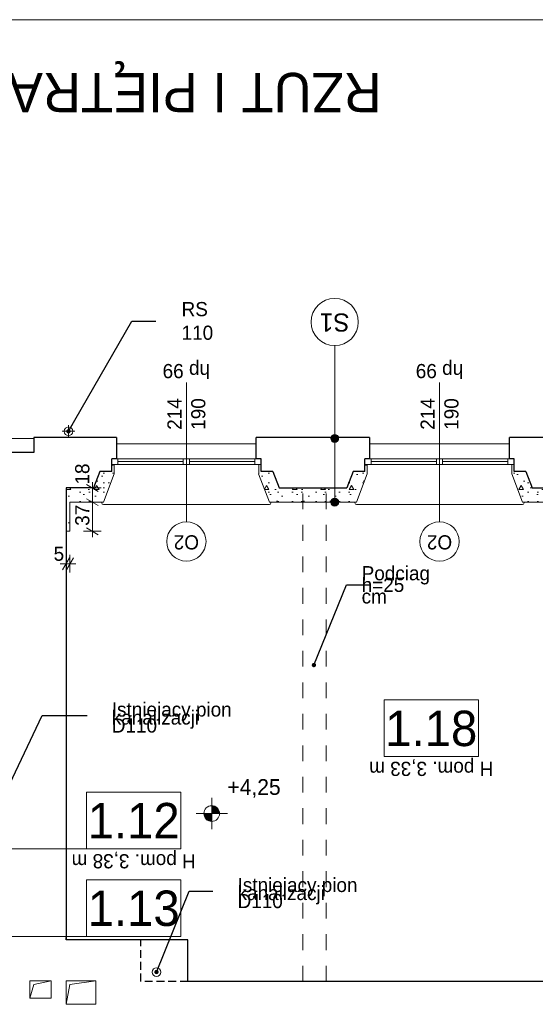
# Model space of a CAD drawing. Extents: x -145259 to -66341, y -2316 to 227384.
# Tile 65 of 141: x -88069 to -81510, y 94474 to 106984. Entities that reach past the tile are written whole.
import ezdxf

# ---------------------------------------------------------------- set-up
doc = ezdxf.new("R2010")
doc.units = 0
doc.header["$MEASUREMENT"] = 0
doc.linetypes.add('Krawędzie ukryte', pattern=[150, 100, -50])
doc.linetypes.add('Przerywana', pattern=[400, 200, -200])
for name, color, linetype in [('Arch ocieplenie', 7, 'Continuous'), ('Arch opisy', 7, 'Continuous'), ('Arch wymiary', 7, 'Continuous'), ('INWENT RZĘDNE', 7, 'Continuous')]:
    doc.layers.add(name, color=color, linetype=linetype)
for name, color, linetype, lineweight in [('Arch ocieplenie_Nr_Pióra__21', 7, 'Continuous', 13), ('Arch opisy okien_Nr_Pióra__21', 7, 'Continuous', 13), ('Arch opisy_Nr_Pióra__1', 7, 'Continuous', 25), ('Arch opisy_Nr_Pióra__21', 7, 'Continuous', 13), ('ARCH TABELA_Nr_Pióra__21', 7, 'Continuous', 13), ('Arch wymiary_Nr_Pióra__21', 7, 'Continuous', 13), ('Arch wymiary_Nr_Pióra__5', 7, 'Continuous', 13), ('Inwent kominy_Nr_Pióra__21', 7, 'Continuous', 13), ('INWENT ODWODNIENIE_Nr_Pióra__21', 7, 'Continuous', 13), ('INWENT OPISY_Nr_Pióra__21', 7, 'Continuous', 13), ('INWENT RZĘDNE_Nr_Pióra__21', 7, 'Continuous', 13), ('INWENT STROPY_Nr_Pióra__21', 7, 'Continuous', 13), ('INWENT. OKNA_Nr_Pióra__21', 7, 'Continuous', 13), ('INWENT.ŚCIANY_Nr_Pióra__1', 7, 'Continuous', 25), ('INWENT.ŚCIANY_Nr_Pióra__21', 7, 'Continuous', 13)]:
    doc.layers.add(name, color=color, linetype=linetype, lineweight=lineweight)
doc.layers.add('INWENT kanalizacja_Nr_Pióra__118', color=7, linetype='Continuous', lineweight=13, true_color=0x573938)
doc.styles.add('GENERATED_STYLE_1', font='txt')
doc.styles.add('GENERATED_STYLE_2', font='txt')
doc.styles.add('GENERATED_STYLE_4', font='txt')
doc.styles.add('GENERATED_STYLE_5', font='txt')
doc.styles.add('GENERATED_STYLE_6', font='txt')
doc.styles.add('GENERATED_STYLE_7', font='txt')
doc.styles.add('GENERATED_STYLE_8', font='txt')
doc.dimstyles.new('GENERATED_STYLE__1', dxfattribs={"dimtxt": 179.999995, "dimasz": 114, "dimexe": 0.18, "dimexo": 0, "dimgap": 0.09, "dimtad": 1, "dimdec": 0, "dimlfac": 0.1, "dimzin": 0, "dimdsep": 46, "dimtxsty": 'GENERATED_STYLE_1', "dimblk": 'ARROWHEAD_2', "dimblk1": 'ARROWHEAD_2', "dimblk2": 'ARROWHEAD_2', "dimcen": 0.09, "dimclrd": 7, "dimclre": 7, "dimclrt": 7, "dimazin": 0, "dimtfac": 1, "dimtdec": 4, "dimtmove": 0, "dimatfit": 3, "dimfxl": 0, "dimtolj": 1, "dimtzin": 0, "dimarcsym": 0})
doc.dimstyles.new('GENERATED_STYLE__2', dxfattribs={"dimtxt": 179.999995, "dimasz": 114, "dimexe": 0.18, "dimexo": 0, "dimgap": 0.09, "dimtad": 1, "dimtih": 1, "dimtoh": 1, "dimdec": 0, "dimlfac": 0.1, "dimzin": 0, "dimdsep": 46, "dimtxsty": 'GENERATED_STYLE_1', "dimblk": 'ARROWHEAD_2', "dimblk1": 'ARROWHEAD_2', "dimblk2": 'ARROWHEAD_2', "dimcen": 0.09, "dimclrd": 7, "dimclre": 7, "dimclrt": 7, "dimazin": 0, "dimtfac": 1, "dimtdec": 4, "dimtmove": 0, "dimatfit": 3, "dimfxl": 0, "dimtolj": 1, "dimtzin": 0, "dimarcsym": 0})
doc.dimstyles.new('GENERATED_STYLE__9', dxfattribs={"dimtxt": 0.18, "dimasz": 109.44, "dimexe": 0.18, "dimexo": 0.0625, "dimgap": 0.09, "dimtad": 0, "dimtih": 1, "dimtoh": 1, "dimdec": 4, "dimzin": 0, "dimdsep": 46, "dimcen": 0.09, "dimadec": 0, "dimazin": 0, "dimtfac": 1, "dimtdec": 4, "dimtmove": 0, "dimatfit": 3, "dimldrblk": 'ARROWHEAD_11', "dimfxl": 0, "dimtolj": 1, "dimtzin": 0, "dimarcsym": 0})
pattern_1 = [(0, (0, 0), (0, 623.5383), [60, -300]), (0, (180, 311.8), (0, 623.5383), [60, -300]), (60, (0, 0), (-540, 311.7692), [60, -300]), (60, (360, 0), (-540, 311.7692), [60, -300]), (120, (60, 0), (540, 311.7692), [60, -300]), (120, (420, 0), (540, 311.7692), [60, -300]), (0, (0, 60), (0, 120), [0, -120, 0, -180.00001]), (45, (60, 60), (-84.85282, 84.85282), [0, -90, 0, -150.00001])]

# ---------------------------------------------------------------- blocks, each defined once
blk = doc.blocks.new('Ściana_267', base_point=(-81119, 101034))
at = {"layer": 'Arch ocieplenie_Nr_Pióra__21', "linetype": 'Continuous'}
h = blk.add_hatch(dxfattribs=at)
h.set_pattern_fill('Structural_Concrete', color=256, style=0, pattern_type=2)
h.set_pattern_definition(pattern_1)
h.paths.add_polyline_path([(-81119, 101034), (-81549, 101034), (-81673, 100854), (-81119, 100854)], flags=0)
for p, q in [((-81119, 101034), (-81549, 101034)), ((-81673, 100854), (-81119, 100854))]:
    blk.add_line(p, q, dxfattribs=at)
blk = doc.blocks.new('Ściana_268', base_point=(-81549, 101034))
at = {"layer": 'Arch ocieplenie_Nr_Pióra__21', "linetype": 'Continuous'}
h = blk.add_hatch(dxfattribs=at)
h.set_pattern_fill('Structural_Concrete', color=256, style=0, pattern_type=2)
h.set_pattern_definition(pattern_1)
h.paths.add_polyline_path([(-81549, 101034), (-81629, 101244), (-81810, 101214), (-81673, 100854)], flags=0)
for p, q in [((-81810, 101214), (-81673, 100854)), ((-81549, 101034), (-81629, 101244))]:
    blk.add_line(p, q, dxfattribs=at)
blk = doc.blocks.new('Ściana_269', base_point=(-81629, 101244))
at = {"layer": 'Arch ocieplenie_Nr_Pióra__21', "linetype": 'Continuous'}
h = blk.add_hatch(dxfattribs=at)
h.set_pattern_fill('Structural_Concrete', color=256, style=0, pattern_type=2)
h.set_pattern_definition(pattern_1)
h.paths.add_polyline_path([(-81629, 101244), (-81779, 101244), (-81809, 101214), (-81810, 101214)], flags=0)
for p, q in [((-81809, 101214), (-81810, 101214)), ((-81629, 101244), (-81779, 101244))]:
    blk.add_line(p, q, dxfattribs=at)
blk = doc.blocks.new('Ściana_270', base_point=(-81779, 101244))
at = {"layer": 'Arch ocieplenie_Nr_Pióra__21', "linetype": 'Continuous'}
h = blk.add_hatch(dxfattribs=at)
h.set_pattern_fill('Structural_Concrete', color=256, style=0, pattern_type=2)
h.set_pattern_definition(pattern_1)
h.paths.add_polyline_path([(-81779, 101244), (-81779, 101334), (-81809, 101334), (-81809, 101214)], flags=0)
for p, q in [((-81779, 101334), (-81809, 101334)), ((-81809, 101334), (-81809, 101214)), ((-81779, 101244), (-81779, 101334))]:
    blk.add_line(p, q, dxfattribs=at)
blk = doc.blocks.new('Ściana_271', base_point=(-84339, 101034))
at = {"layer": 'Arch ocieplenie_Nr_Pióra__21', "linetype": 'Continuous'}
h = blk.add_hatch(dxfattribs=at)
h.set_pattern_fill('Structural_Concrete', color=256, style=0, pattern_type=2)
h.set_pattern_definition(pattern_1)
h.paths.add_polyline_path([(-84339, 100854), (-83785, 100854), (-83909, 101034), (-84339, 101034)], flags=0)
for p, q in [((-83909, 101034), (-84339, 101034)), ((-84339, 100854), (-83785, 100854))]:
    blk.add_line(p, q, dxfattribs=at)
blk = doc.blocks.new('Ściana_272', base_point=(-83909, 101034))
at = {"layer": 'Arch ocieplenie_Nr_Pióra__21', "linetype": 'Continuous'}
h = blk.add_hatch(dxfattribs=at)
h.set_pattern_fill('Structural_Concrete', color=256, style=0, pattern_type=2)
h.set_pattern_definition(pattern_1)
h.paths.add_polyline_path([(-83785, 100854), (-83648, 101214), (-83829, 101244), (-83909, 101034)], flags=0)
for p, q in [((-83829, 101244), (-83909, 101034)), ((-83785, 100854), (-83648, 101214))]:
    blk.add_line(p, q, dxfattribs=at)
blk = doc.blocks.new('Ściana_273', base_point=(-83829, 101244))
at = {"layer": 'Arch ocieplenie_Nr_Pióra__21', "linetype": 'Continuous'}
h = blk.add_hatch(dxfattribs=at)
h.set_pattern_fill('Structural_Concrete', color=256, style=0, pattern_type=2)
h.set_pattern_definition(pattern_1)
h.paths.add_polyline_path([(-83648, 101214), (-83649, 101214), (-83679, 101244), (-83829, 101244)], flags=0)
for p, q in [((-83679, 101244), (-83829, 101244)), ((-83648, 101214), (-83649, 101214))]:
    blk.add_line(p, q, dxfattribs=at)
blk = doc.blocks.new('Ściana_274', base_point=(-83679, 101244))
at = {"layer": 'Arch ocieplenie_Nr_Pióra__21', "linetype": 'Continuous'}
h = blk.add_hatch(dxfattribs=at)
h.set_pattern_fill('Structural_Concrete', color=256, style=0, pattern_type=2)
h.set_pattern_definition(pattern_1)
h.paths.add_polyline_path([(-83649, 101214), (-83649, 101334), (-83679, 101334), (-83679, 101244)], flags=0)
for p, q in [((-83649, 101334), (-83679, 101334)), ((-83679, 101334), (-83679, 101244)), ((-83649, 101214), (-83649, 101334))]:
    blk.add_line(p, q, dxfattribs=at)
blk = doc.blocks.new('Ściana_275', base_point=(-87479, 101034))
at = {"layer": 'Arch ocieplenie_Nr_Pióra__21', "linetype": 'Continuous'}
h = blk.add_hatch(dxfattribs=at)
h.set_pattern_fill('Structural_Concrete', color=256, style=0, pattern_type=2)
h.set_pattern_definition(pattern_1)
h.paths.add_polyline_path([(-87429, 100854), (-87005, 100854), (-87129, 101034), (-87479, 101034)], flags=0)
for p, q in [((-87129, 101034), (-87479, 101034)), ((-87429, 100854), (-87005, 100854))]:
    blk.add_line(p, q, dxfattribs=at)
blk = doc.blocks.new('Ściana_276', base_point=(-87129, 101034))
at = {"layer": 'Arch ocieplenie_Nr_Pióra__21', "linetype": 'Continuous'}
h = blk.add_hatch(dxfattribs=at)
h.set_pattern_fill('Structural_Concrete', color=256, style=0, pattern_type=2)
h.set_pattern_definition(pattern_1)
h.paths.add_polyline_path([(-87005, 100854), (-86868, 101214), (-87049, 101244), (-87129, 101034)], flags=0)
for p, q in [((-87049, 101244), (-87129, 101034)), ((-87005, 100854), (-86868, 101214))]:
    blk.add_line(p, q, dxfattribs=at)
blk = doc.blocks.new('Ściana_277', base_point=(-87049, 101244))
at = {"layer": 'Arch ocieplenie_Nr_Pióra__21', "linetype": 'Continuous'}
h = blk.add_hatch(dxfattribs=at)
h.set_pattern_fill('Structural_Concrete', color=256, style=0, pattern_type=2)
h.set_pattern_definition(pattern_1)
h.paths.add_polyline_path([(-86868, 101214), (-86869, 101214), (-86899, 101244), (-87049, 101244)], flags=0)
for p, q in [((-86899, 101244), (-87049, 101244)), ((-86868, 101214), (-86869, 101214))]:
    blk.add_line(p, q, dxfattribs=at)
blk = doc.blocks.new('Ściana_278', base_point=(-86899, 101244))
at = {"layer": 'Arch ocieplenie_Nr_Pióra__21', "linetype": 'Continuous'}
h = blk.add_hatch(dxfattribs=at)
h.set_pattern_fill('Structural_Concrete', color=256, style=0, pattern_type=2)
h.set_pattern_definition(pattern_1)
h.paths.add_polyline_path([(-86869, 101214), (-86869, 101334), (-86899, 101334), (-86899, 101244)], flags=0)
for p, q in [((-86869, 101334), (-86899, 101334)), ((-86899, 101334), (-86899, 101244)), ((-86869, 101214), (-86869, 101334))]:
    blk.add_line(p, q, dxfattribs=at)
blk = doc.blocks.new('Ściana_279', base_point=(-87479, 101034))
at = {"layer": 'Arch ocieplenie_Nr_Pióra__21', "linetype": 'Continuous'}
h = blk.add_hatch(dxfattribs=at)
h.set_pattern_fill('Structural_Concrete', color=256, style=0, pattern_type=2)
h.set_pattern_definition(pattern_1)
h.paths.add_polyline_path([(-87479, 101034), (-87479, 100484), (-87429, 100484), (-87429, 100854)], flags=0)
for p, q in [((-87479, 101034), (-87479, 100484)), ((-87429, 100484), (-87429, 100854)), ((-87479, 100484), (-87429, 100484))]:
    blk.add_line(p, q, dxfattribs=at)
blk = doc.blocks.new('Ściana_280', base_point=(-84339, 101034))
at = {"layer": 'Arch ocieplenie_Nr_Pióra__21', "linetype": 'Continuous'}
h = blk.add_hatch(dxfattribs=at)
h.set_pattern_fill('Structural_Concrete', color=256, style=0, pattern_type=2)
h.set_pattern_definition(pattern_1)
h.paths.add_polyline_path([(-84339, 101034), (-84769, 101034), (-84893, 100854), (-84339, 100854)], flags=0)
for p, q in [((-84339, 101034), (-84769, 101034)), ((-84893, 100854), (-84339, 100854))]:
    blk.add_line(p, q, dxfattribs=at)
blk = doc.blocks.new('Ściana_281', base_point=(-84769, 101034))
at = {"layer": 'Arch ocieplenie_Nr_Pióra__21', "linetype": 'Continuous'}
h = blk.add_hatch(dxfattribs=at)
h.set_pattern_fill('Structural_Concrete', color=256, style=0, pattern_type=2)
h.set_pattern_definition(pattern_1)
h.paths.add_polyline_path([(-84769, 101034), (-84849, 101244), (-85030, 101214), (-84893, 100854)], flags=0)
for p, q in [((-85030, 101214), (-84893, 100854)), ((-84769, 101034), (-84849, 101244))]:
    blk.add_line(p, q, dxfattribs=at)
blk = doc.blocks.new('Ściana_282', base_point=(-84849, 101244))
at = {"layer": 'Arch ocieplenie_Nr_Pióra__21', "linetype": 'Continuous'}
h = blk.add_hatch(dxfattribs=at)
h.set_pattern_fill('Structural_Concrete', color=256, style=0, pattern_type=2)
h.set_pattern_definition(pattern_1)
h.paths.add_polyline_path([(-84849, 101244), (-84999, 101244), (-85029, 101214), (-85030, 101214)], flags=0)
for p, q in [((-85029, 101214), (-85030, 101214)), ((-84849, 101244), (-84999, 101244))]:
    blk.add_line(p, q, dxfattribs=at)
blk = doc.blocks.new('Ściana_283', base_point=(-84999, 101244))
at = {"layer": 'Arch ocieplenie_Nr_Pióra__21', "linetype": 'Continuous'}
h = blk.add_hatch(dxfattribs=at)
h.set_pattern_fill('Structural_Concrete', color=256, style=0, pattern_type=2)
h.set_pattern_definition(pattern_1)
h.paths.add_polyline_path([(-84999, 101244), (-84999, 101334), (-85029, 101334), (-85029, 101214)], flags=0)
for p, q in [((-84999, 101334), (-85029, 101334)), ((-85029, 101334), (-85029, 101214)), ((-84999, 101244), (-84999, 101334))]:
    blk.add_line(p, q, dxfattribs=at)
blk = doc.blocks.new('Linia_49', base_point=(-86019, 96447))
at = {"layer": 'Arch opisy_Nr_Pióra__21', "linetype": 'Continuous'}
blk.add_hatch(color=256, dxfattribs=at).paths.add_polyline_path([(-89000, 96447), (-89005, 96476), (-89022, 96500), (-89046, 96516), (-89075, 96522), (-89103, 96516), (-89128, 96500), (-89144, 96476), (-89150, 96447), (-89144, 96418), (-89128, 96394), (-89103, 96378), (-89075, 96372), (-89046, 96378), (-89022, 96394), (-89005, 96418)], flags=0)
blk.add_line((-86019, 96447), (-89000, 96447), dxfattribs=at)
blk.add_circle((-89075, 96447), 75, dxfattribs=at)
blk = doc.blocks.new('Linia_50', base_point=(-86019, 95335))
at = {"layer": 'Arch opisy_Nr_Pióra__21', "linetype": 'Continuous'}
blk.add_hatch(color=256, dxfattribs=at).paths.add_polyline_path([(-88968, 95335), (-88974, 95364), (-88990, 95388), (-89015, 95404), (-89043, 95410), (-89072, 95404), (-89096, 95388), (-89113, 95364), (-89118, 95335), (-89113, 95306), (-89096, 95282), (-89072, 95266), (-89043, 95260), (-89015, 95266), (-88990, 95282), (-88974, 95306)], flags=0)
blk.add_line((-86019, 95335), (-88968, 95335), dxfattribs=at)
blk.add_circle((-89043, 95335), 75, dxfattribs=at)
blk = doc.blocks.new('Linia_53', base_point=(-84062, 100854))
at = {"layer": 'Arch opisy_Nr_Pióra__21', "linetype": 'Continuous'}
for points in [[(-84012, 101664), (-84016, 101683), (-84026, 101699), (-84043, 101710), (-84062, 101714), (-84081, 101710), (-84097, 101699), (-84108, 101683), (-84112, 101664), (-84108, 101644), (-84097, 101628), (-84081, 101617), (-84062, 101614), (-84043, 101617), (-84026, 101628), (-84016, 101644)], [(-84012, 100854), (-84016, 100873), (-84026, 100889), (-84043, 100900), (-84062, 100904), (-84081, 100900), (-84097, 100889), (-84108, 100873), (-84112, 100854), (-84108, 100834), (-84097, 100818), (-84081, 100807), (-84062, 100804), (-84043, 100807), (-84026, 100818), (-84016, 100834)]]:
    blk.add_hatch(color=256, dxfattribs=at).paths.add_polyline_path(points, flags=0)
blk.add_line((-84062, 100904), (-84062, 101614), dxfattribs=at)
for centre in [(-84062, 101664), (-84062, 100854)]:
    blk.add_circle(centre, 50, dxfattribs=at)
blk = doc.blocks.new('Linia_54', base_point=(-84062, 101664))
at = {"layer": 'Arch opisy_Nr_Pióra__21', "linetype": 'Continuous'}
blk.add_line((-84062, 101664), (-84062, 102843), dxfattribs=at)
blk.add_circle((-84062, 103143), 300, dxfattribs=at)
blk = doc.blocks.new('*D1354')
at = {"layer": 'Arch wymiary_Nr_Pióra__5', "linetype": 'Continuous'}
for p, q in [((-87032, 100854), (-87257, 100854)), ((-87219, 100897), (-87069, 100810)), ((-87144, 100484), (-87144, 100854)), ((-87032, 100484), (-87257, 100484)), ((-87219, 100527), (-87069, 100440)), ((-87144, 100410), (-87144, 100484))]:
    blk.add_line(p, q, dxfattribs=at)
at = {"layer": 'Arch wymiary_Nr_Pióra__21', "char_height": 180, "attachment_point": 7, "rotation": 90, "style": 'GENERATED_STYLE_1'}
for s, insert in [('{18}', (-87180, 101077)), ('{37}', (-87180, 100553))]:
    blk.add_mtext(s, dxfattribs=dict(at, insert=insert))
blk = doc.blocks.new('ARROWHEAD_2')
at = {"color": 0, "linetype": 'Continuous', "lineweight": 0}
for p, q in [((0, 0), (-1, 0)), ((-0.38, -0.66), (0.38, 0.66))]:
    blk.add_line(p, q, dxfattribs=at)
blk = doc.blocks.new('*D1355')
at = {"layer": 'Arch wymiary_Nr_Pióra__5', "linetype": 'Continuous'}
for p, q in [((-87144, 101034), (-87144, 101107)), ((-87032, 101034), (-87257, 101034)), ((-87069, 100990), (-87219, 101077)), ((-87144, 100854), (-87144, 101034)), ((-87032, 100854), (-87257, 100854)), ((-87219, 100897), (-87069, 100810))]:
    blk.add_line(p, q, dxfattribs=at)
at = {"layer": 'Arch wymiary_Nr_Pióra__21', "char_height": 180, "attachment_point": 7, "rotation": 90, "style": 'GENERATED_STYLE_1'}
for s, insert in [('{18}', (-87180, 101077)), ('{37}', (-87180, 100553))]:
    blk.add_mtext(s, dxfattribs=dict(at, insert=insert))
blk = doc.blocks.new('*D1358')
at = {"layer": 'Arch wymiary_Nr_Pióra__5', "linetype": 'Continuous'}
for p, q in [((-87522, 99995), (-87435, 100145)), ((-87479, 99958), (-87479, 100183)), ((-87385, 100145), (-87472, 99995)), ((-87429, 99958), (-87429, 100183)), ((-87552, 100070), (-87479, 100070)), ((-87479, 100070), (-87429, 100070)), ((-87429, 100070), (-87355, 100070))]:
    blk.add_line(p, q, dxfattribs=at)
at = {"layer": 'Arch wymiary_Nr_Pióra__21', "insert": (-87637, 100106), "char_height": 180, "attachment_point": 7, "style": 'GENERATED_STYLE_1'}
blk.add_mtext('{5}', dxfattribs=at)
blk = doc.blocks.new('Koty wysokościowe_19', base_point=(-85626, 96897))
at = {"layer": 'INWENT RZĘDNE_Nr_Pióra__21', "linetype": 'Continuous'}
for points in [[(-85626, 96897), (-85526, 96897), (-85534, 96936), (-85555, 96968), (-85588, 96990), (-85626, 96997)], [(-85626, 96897), (-85726, 96897), (-85718, 96859), (-85697, 96827), (-85664, 96805), (-85626, 96797)]]:
    blk.add_hatch(color=256, dxfattribs=at).paths.add_polyline_path(points, flags=0)
for p, q in [((-85626, 96697), (-85626, 97097)), ((-85826, 96897), (-85426, 96897))]:
    blk.add_line(p, q, dxfattribs=at)
blk.add_circle((-85626, 96897), 100, dxfattribs=at)
at = {"layer": 'INWENT RZĘDNE_Nr_Pióra__21', "insert": (-85426, 97097), "char_height": 200, "attachment_point": 7, "style": 'GENERATED_STYLE_2'}
blk.add_mtext('{+4,25}', dxfattribs=at)
blk = doc.blocks.new('ARROWHEAD_11')
at = {"color": 0, "linetype": 'Continuous', "lineweight": 0}
blk.add_line((0, 0), (-1, 0), dxfattribs=at)
at = {"color": 0, "linetype": 'Continuous', "lineweight": 0, "const_width": 0.25, "flags": 128}
blk.add_lwpolyline([(-0.125, 0, 1), (0.125, 0, 1)], format="xyb", close=True, dxfattribs=at)

msp = doc.modelspace()

# ---------------------------------------------------------------- linework, layer by layer
at = {"layer": 'Arch opisy okien_Nr_Pióra__21', "linetype": 'Continuous'}
for centre in [(-85948.7, 100353.6), (-82728.7, 100353.6)]:
    msp.add_circle(centre, 250, dxfattribs=at)
at = {"layer": 'Arch opisy_Nr_Pióra__21', "linetype": 'Continuous'}
for p, q in [((-82233.8, 98340.9), (-83433.8, 98340.9)), ((-83433.8, 98340.9), (-83433.8, 97620.9)), ((-82233.8, 97620.9), (-82233.8, 98340.9)), ((-83433.8, 97620.9), (-82233.8, 97620.9)), ((-86019, 97167.1), (-87219, 97167.1)), ((-87219, 97167.1), (-87219, 96447.1)), ((-86019, 96447.1), (-86019, 97167.1)), ((-87219, 96447.1), (-86019, 96447.1)), ((-86019, 96055.2), (-87219, 96055.2)), ((-87219, 96055.2), (-87219, 95335.2)), ((-86019, 95335.2), (-86019, 96055.2)), ((-87219, 95335.2), (-86019, 95335.2))]:
    msp.add_line(p, q, dxfattribs=at)
at = {"layer": 'ARCH TABELA_Nr_Pióra__21', "linetype": 'Continuous'}
msp.add_line((-145258.7, 106983.6), (-70258.7, 106983.6), dxfattribs=at)
at = {"layer": 'INWENT kanalizacja_Nr_Pióra__118', "linetype": 'Continuous'}
msp.add_circle((-86328.7, 94883.6), 55, dxfattribs=at)
at = {"layer": 'Inwent kominy_Nr_Pióra__21', "linetype": 'Continuous'}
for p, q in [((-87938.7, 94553.6), (-87938.7, 94773.6)), ((-87938.7, 94773.6), (-87668.7, 94773.6)), ((-87938.7, 94553.6), (-87888.7, 94723.6)), ((-87888.7, 94723.6), (-87668.7, 94773.6)), ((-87668.7, 94773.6), (-87668.7, 94553.6)), ((-87478.7, 94473.6), (-87478.7, 94773.6)), ((-87478.7, 94773.6), (-87098.7, 94773.6)), ((-87478.7, 94473.6), (-87428.7, 94723.6)), ((-87428.7, 94723.6), (-87098.7, 94773.6)), ((-87098.7, 94773.6), (-87098.7, 94473.6)), ((-87668.7, 94553.6), (-87938.7, 94553.6)), ((-87098.7, 94473.6), (-87478.7, 94473.6))]:
    msp.add_line(p, q, dxfattribs=at)
at = {"layer": 'INWENT ODWODNIENIE_Nr_Pióra__21', "linetype": 'Continuous'}
for p, q in [((-87448.7, 101673.6), (-87448.7, 101833.6)), ((-87528.7, 101753.6), (-87368.7, 101753.6))]:
    msp.add_line(p, q, dxfattribs=at)
msp.add_circle((-87448.7, 101753.6), 55, dxfattribs=at)
at = {"layer": 'INWENT OPISY_Nr_Pióra__21', "linetype": 'Continuous'}
for p, q in [((-85948.7, 100603.6), (-85948.7, 102373.6)), ((-82728.7, 100603.6), (-82728.7, 102373.6))]:
    msp.add_line(p, q, dxfattribs=at)
at = {"layer": 'INWENT STROPY_Nr_Pióra__21', "linetype": 'Przerywana'}
for p, q in [((-84468.7, 94763.6), (-84468.7, 101033.6)), ((-84168.7, 94763.6), (-84168.7, 101033.6))]:
    msp.add_line(p, q, dxfattribs=at)
at = {"layer": 'INWENT. OKNA_Nr_Pióra__21', "linetype": 'Continuous'}
for p, q in [((-86898.7, 101403.6), (-84998.7, 101403.6)), ((-84998.7, 101333.6), (-86898.7, 101333.6)), ((-86818.7, 101333.6), (-86818.7, 101403.6)), ((-85988.7, 101368.6), (-86818.7, 101368.6)), ((-85988.7, 101333.6), (-85988.7, 101403.6)), ((-85908.7, 101333.6), (-85908.7, 101403.6)), ((-85078.7, 101368.6), (-85908.7, 101368.6)), ((-85078.7, 101333.6), (-85078.7, 101403.6)), ((-83678.7, 101403.6), (-81778.7, 101403.6)), ((-81778.7, 101333.6), (-83678.7, 101333.6)), ((-83598.7, 101333.6), (-83598.7, 101403.6)), ((-82768.7, 101368.6), (-83598.7, 101368.6)), ((-82768.7, 101333.6), (-82768.7, 101403.6)), ((-82688.7, 101333.6), (-82688.7, 101403.6)), ((-81858.7, 101368.6), (-82688.7, 101368.6)), ((-81858.7, 101333.6), (-81858.7, 101403.6)), ((-87024.7, 100843.6), (-87024.7, 100853.6)), ((-84872.8, 100843.6), (-84872.8, 100853.6)), ((-83804.7, 100843.6), (-83804.7, 100853.6)), ((-81652.8, 100843.6), (-81652.8, 100853.6)), ((-87004.7, 100823.6), (-84892.8, 100823.6)), ((-83784.7, 100823.6), (-81672.8, 100823.6))]:
    msp.add_line(p, q, dxfattribs=at)
for centre, start, end in [((-87004.7, 100843.6), 180, 270), ((-84892.8, 100843.6), 270, 0), ((-83784.7, 100843.6), 180, 270), ((-81672.8, 100843.6), 270, 0)]:
    msp.add_arc(centre, 20, start, end, dxfattribs=at)
at = {"layer": 'INWENT.ŚCIANY_Nr_Pióra__1', "linetype": 'Continuous'}
for p, q in [((-86838.7, 101673.6), (-87888.7, 101673.6)), ((-87888.7, 101673.6), (-87888.7, 101483.6)), ((-86838.7, 101673.6), (-86838.7, 101403.6)), ((-85058.7, 101403.6), (-85058.7, 101673.6)), ((-83618.7, 101673.6), (-85058.7, 101673.6)), ((-83618.7, 101673.6), (-83618.7, 101403.6)), ((-81838.7, 101403.6), (-81838.7, 101673.6)), ((-80398.7, 101673.6), (-81838.7, 101673.6)), ((-87888.7, 101483.6), (-90003.7, 101483.6)), ((-86898.7, 101243.6), (-86898.7, 101403.6)), ((-86838.7, 101403.6), (-86898.7, 101403.6)), ((-84998.7, 101403.6), (-85058.7, 101403.6)), ((-84998.7, 101243.6), (-84998.7, 101403.6)), ((-83678.7, 101243.6), (-83678.7, 101403.6)), ((-83618.7, 101403.6), (-83678.7, 101403.6)), ((-81778.7, 101403.6), (-81838.7, 101403.6)), ((-81778.7, 101243.6), (-81778.7, 101403.6)), ((-87048.7, 101243.6), (-87128.7, 101033.6)), ((-86898.7, 101243.6), (-87048.7, 101243.6)), ((-84848.7, 101243.6), (-84998.7, 101243.6)), ((-84848.7, 101243.6), (-84768.7, 101033.6)), ((-83828.7, 101243.6), (-83908.7, 101033.6)), ((-83678.7, 101243.6), (-83828.7, 101243.6)), ((-81628.7, 101243.6), (-81778.7, 101243.6)), ((-81628.7, 101243.6), (-81548.7, 101033.6)), ((-87128.7, 101033.6), (-87478.7, 101033.6)), ((-87478.7, 101033.6), (-87478.7, 95293.6)), ((-84768.7, 101033.6), (-83908.7, 101033.6)), ((-81548.7, 101033.6), (-80688.7, 101033.6)), ((-87478.7, 95293.6), (-87478.7, 95323.6)), ((-85928.7, 95293.6), (-87478.7, 95293.6)), ((-85928.7, 94763.6), (-85928.7, 95293.6)), ((-78228.7, 94763.6), (-85928.7, 94763.6))]:
    msp.add_line(p, q, dxfattribs=at)
at = {"layer": 'INWENT.ŚCIANY_Nr_Pióra__1', "linetype": 'Krawędzie ukryte'}
for p, q in [((-86528.7, 94763.6), (-86528.7, 95293.6)), ((-85928.7, 94763.6), (-86528.7, 94763.6))]:
    msp.add_line(p, q, dxfattribs=at)
at = {"layer": 'INWENT.ŚCIANY_Nr_Pióra__21', "linetype": 'Continuous'}
for p, q in [((-87888.7, 101663.6), (-94898.7, 101663.6)), ((-85058.7, 101593.6), (-86838.7, 101593.6)), ((-81838.7, 101593.6), (-83618.7, 101593.6))]:
    msp.add_line(p, q, dxfattribs=at)

# ---------------------------------------------------------------- block references
at = {"layer": 'Arch ocieplenie'}
for name, p in [('Ściana_278', (-86898.7, 101243.6)), ('Ściana_283', (-84998.7, 101243.6)), ('Ściana_274', (-83678.7, 101243.6)), ('Ściana_270', (-81778.7, 101243.6)), ('Ściana_276', (-87128.7, 101033.6)), ('Ściana_277', (-87048.7, 101243.6)), ('Ściana_281', (-84768.7, 101033.6)), ('Ściana_282', (-84848.7, 101243.6)), ('Ściana_272', (-83908.7, 101033.6)), ('Ściana_273', (-83828.7, 101243.6)), ('Ściana_268', (-81548.7, 101033.6)), ('Ściana_269', (-81628.7, 101243.6)), ('Ściana_275', (-87478.7, 101033.6)), ('Ściana_279', (-87478.7, 101033.6)), ('Ściana_280', (-84338.7, 101033.6)), ('Ściana_271', (-84338.7, 101033.6)), ('Ściana_267', (-81118.7, 101033.6))]:
    msp.add_blockref(name, p, dxfattribs=at)
at = {"layer": 'Arch opisy', "linetype": 'Continuous'}
for name, p in [('Linia_54', (-84061.7, 101663.6)), ('Linia_53', (-84061.7, 100853.6)), ('Linia_49', (-86019, 96447.1)), ('Linia_50', (-86019, 95335.2))]:
    msp.add_blockref(name, p, dxfattribs=at)
at = {"layer": 'INWENT RZĘDNE'}
msp.add_blockref('Koty wysokościowe_19', (-85626, 96897.3), dxfattribs=at)

# ---------------------------------------------------------------- texts
at = {"layer": 'Arch opisy okien_Nr_Pióra__21', "linetype": 'Continuous', "char_height": 180, "attachment_point": 2, "rotation": 180, "style": 'GENERATED_STYLE_8'}
for insert in [(-85948.7, 100253.3), (-82728.7, 100253.3)]:
    msp.add_mtext('{O2}', dxfattribs=dict(at, insert=insert))
at = {"layer": 'Arch opisy_Nr_Pióra__1', "linetype": 'Continuous', "rotation": 180}
for s, insert, char_height, attachment_point, style in [('{RZUT I PIĘTRA  SKALA 1:100}', (-92604.8, 105808), 500, 3, 'GENERATED_STYLE_7'), ('{S1}', (-84061.7, 103021.2), 230, 2, 'GENERATED_STYLE_6')]:
    msp.add_mtext(s, dxfattribs=dict(at, insert=insert, char_height=char_height, attachment_point=attachment_point, style=style))
at = {"layer": 'Arch opisy_Nr_Pióra__1', "linetype": 'Continuous', "char_height": 450, "attachment_point": 8, "style": 'GENERATED_STYLE_5'}
for s, insert in [('{1.18}', (-82833.8, 97747.9)), ('{1.12}', (-86619, 96582.1)), ('{1.13}', (-86619, 95462.5))]:
    msp.add_mtext(s, dxfattribs=dict(at, insert=insert))
at = {"layer": 'INWENT OPISY_Nr_Pióra__21', "linetype": 'Continuous', "insert": (-86009.3, 103155.2), "char_height": 180, "width": 692.895, "attachment_point": 4, "style": 'GENERATED_STYLE_6'}
msp.add_mtext('{RS 110}', dxfattribs=at)
at = {"layer": 'INWENT OPISY_Nr_Pióra__21', "linetype": 'Continuous', "char_height": 180, "attachment_point": 2, "rotation": 180, "style": 'GENERATED_STYLE_7'}
for s, insert in [('{hp 99}', (-85948.7, 102429.3)), ('{hp 99}', (-82728.7, 102429.3)), ('{H pom. 3,33 m}', (-82833.8, 97374.9)), ('{H pom. 3,38 m}', (-86619, 96201.2))]:
    msp.add_mtext(s, dxfattribs=dict(at, insert=insert))
at = {"layer": 'INWENT OPISY_Nr_Pióra__21', "linetype": 'Continuous', "char_height": 180, "width": 1346.334, "attachment_point": 2, "rotation": 90, "line_spacing_factor": 1.008452, "style": 'GENERATED_STYLE_7'}
for insert in [(-86189.9, 101973.6), (-82969.9, 101973.6)]:
    msp.add_mtext('{214\\P190}', dxfattribs=dict(at, insert=insert))
at = {"layer": 'INWENT OPISY_Nr_Pióra__21', "linetype": 'Continuous', "char_height": 180, "attachment_point": 4, "style": 'GENERATED_STYLE_4'}
for s, insert, width, line_spacing_factor in [('{Podciag\\Ph=25 cm}', (-83719.1, 99802.1), 803.012, 0.491192), ('{Istniejacy pion\\Pkanalizacji D110 }', (-86897.2, 98116.6), 1570.45, 0.340614), ('{Istniejacy pion\\Pkanalizacji D110 }', (-85297.2, 95886.6), 1570.45, 0.340614)]:
    msp.add_mtext(s, dxfattribs=dict(at, insert=insert, width=width, line_spacing_factor=line_spacing_factor))

# ---------------------------------------------------------------- dimensions: what is measured, and where the dimension line sits
at = {"layer": 'Arch wymiary', "linetype": 'Continuous'}
for p1, p2, picture, middle in [((-87428.7, 100483.6), (-87303.7, 100853.6), '*D1354', (-87270.3, 100690)), ((-87303.7, 100853.6), (-87303.7, 101033.6), '*D1355', (-87270.3, 101213.5))]:
    dim = msp.add_linear_dim(base=(-87144.3, 100483.6), p1=p1, p2=p2, angle=90, dimstyle='GENERATED_STYLE__1', dxfattribs=at)
    dim.commit()
    dim.dimension.update_dxf_attribs({"geometry": picture, "text_midpoint": middle})
dim = msp.add_linear_dim(base=(-87478.7, 100070.3), p1=(-87478.7, 100483.6), p2=(-87428.7, 100483.6), dimstyle='GENERATED_STYLE__2', dxfattribs=at)
dim.commit()
dim.dimension.update_dxf_attribs({"geometry": '*D1358', "text_midpoint": (-87569, 100196.3)})

# ---------------------------------------------------------------- leaders
at = {"layer": 'INWENT OPISY_Nr_Pióra__21', "linetype": 'Continuous', "annotation_type": 0, "has_hookline": 1, "hookline_direction": 1}
for points, text_width in [([(-87448.7, 101753.6), (-86640.1, 103154.2), (-86337, 103154.2)], 437.1), ([(-84326.1, 98783.9), (-83911.5, 99802.6), (-83608.4, 99802.6)], 985.7), ([(-88268.7, 97113.6), (-87784.1, 98142.3), (-87211.1, 98142.3)], 1328.6), ([(-86328.7, 94883.6), (-85914.1, 95912.3), (-85611, 95912.3)], 1328.6)]:
    msp.add_leader(points, dimstyle='GENERATED_STYLE__9', dxfattribs=dict(at, text_width=text_width))

doc.saveas('drawing.dxf')
